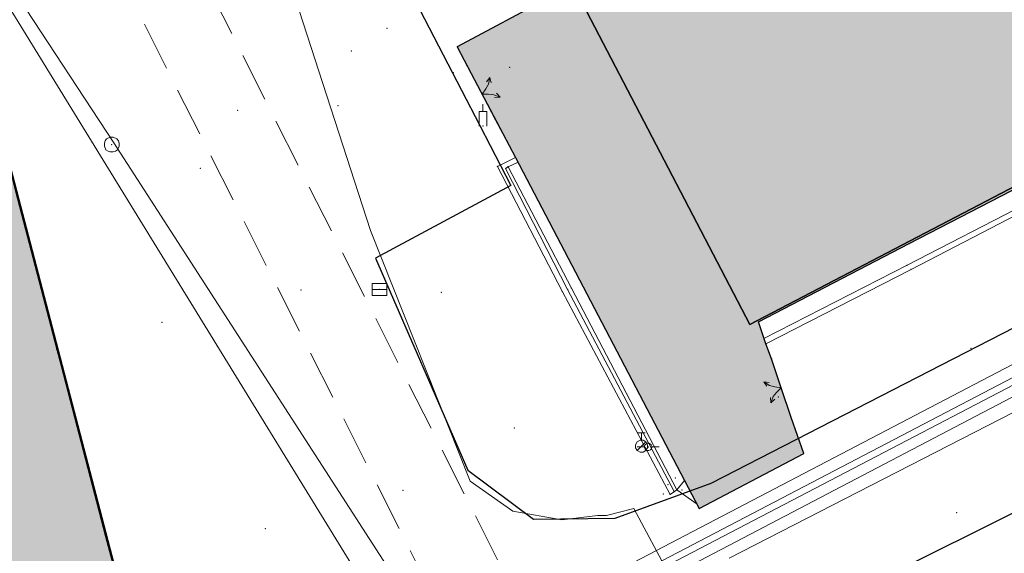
# Model space of a CAD drawing. Header units: metres. Extents: x -535942 to -530626, y -1087729 to -1086275.
# Tile 15 of 247: x -534389 to -534349, y -1087025 to -1087003. Entities that reach past the tile are written whole.
import ezdxf

# ---------------------------------------------------------------- set-up
doc = ezdxf.new("R2010")
doc.units = ezdxf.units.M
doc.linetypes.add('B_CARA_03', pattern=[3, 2, -1])
for name, color, linetype in [('18', 7, 'Continuous'), ('2', 7, 'Continuous'), ('6', 7, 'Continuous'), ('8', 7, 'Continuous'), ('_blok katastr', 7, 'Continuous'), ('_blok podklad SS', 7, 'Continuous'), ('_blok SS sítě', 7, 'Continuous'), ('_blok zaměření - nové', 7, 'Continuous'), ('AG_srafy SS budovy', 252, 'Continuous')]:
    doc.layers.add(name, color=color, linetype=linetype)
doc.layers.add('AG revizni oblacek', color=111, linetype='Continuous', plot=False)
for name, color, linetype, lineweight in [('AG voda chladící přívod', 120, 'HP_02_920CHVP', 13), ('AG voda chladící vratna', 120, 'HP_02_921CHVV', 13), ('AG_SS kanal_déšť', 251, 'G_POTR_626_PN', 13), ('AG_SS náhon', 251, 'B_CARA_03', 13), ('AG_SS osvětlení', 251, 'HP_04_VO', 13), ('AG_SS voda pitna', 251, 'G_POTR_616_PN', 13), ('AG_SS voda uzitkova', 251, 'G_POTR_617_PN', 13)]:
    doc.layers.add(name, color=color, linetype=linetype, lineweight=lineweight)
doc.layers.add('BT_hranice_budov', color=7, linetype='Continuous', lineweight=30, true_color=0x007f00)
doc.layers.add('BT_hranice_parcel', color=7, linetype='Continuous', true_color=0x007f00)
doc.styles.add('ROMANS', font='romans')
doc.styles.get("Standard").update_dxf_attribs({"font": 'ARIALN.TTF'})
doc.linetypes.add('G_POTR_616_PN', pattern='A,0.5,-1,2,-6.5,[2,hpfmlin.shx,S=1,R=0,X=0,Y=0],-6.5,2,-1,0.5', length=20)
doc.linetypes.add('G_POTR_617_PN', pattern='A,0.5,-1,2,-6.5,[1,hpfmlin.shx,S=1,R=0,X=0,Y=0],-6.5,2,-1,0.5', length=20)
doc.linetypes.add('G_POTR_626_PN', pattern='A,0.5,-1,2,-6.5,[8,hpfmlin.shx,S=1,R=0,X=0,Y=0],-6.5,2,-1,0.5', length=20)
doc.linetypes.add('HP_02_920CHVP', pattern='A,0.5,-1.2,-6.5,[3,hpfmlin.shx,S=1,R=0,X=0,Y=0],-0.8,["CHVP",Standard,S=1.7,R=0,X=3,Y=-0.8],-9,2,-1,0.5', length=21.5)
doc.linetypes.add('HP_02_921CHVV', pattern='A,0.5,-1.2,-6.5,[3,hpfmlin.shx,S=1,R=0,X=0,Y=0],-0.8,["CHVV",Standard,S=1.7,R=0,X=3,Y=-0.8],-9,2,-1,0.5', length=21.5)
doc.linetypes.add('HP_04_VO', pattern='A,0.5,-1,2,-5,[28,hpfmlin.shx,S=1,R=0,X=0,Y=0],-0.8,["VO",ROMANS,S=1.7,R=0,X=2.75,Y=-0.8],-7,2,-1,0.5', length=19.8)

# ---------------------------------------------------------------- blocks, each defined once
blk = doc.blocks.new('_KATASTR')
at = {"layer": 'BT_hranice_budov', "lineweight": -3}
blk.add_lwpolyline([(-534242.71, -1086955.35), (-534295.04, -1086982.7), (-534295.44, -1086981.89), (-534359.64, -1087015.44), (-534376.55, -1086982.96), (-534312.53, -1086949.61), (-534312.67, -1086949.34), (-534260.19, -1086922), (-534253.33, -1086935.11), (-534249.09, -1086943.21), (-534248.59, -1086944.16), (-534242.71, -1086955.35)], dxfattribs=at)
at = {"layer": 'BT_hranice_parcel', "lineweight": -3}
for points in [[(-534374.01, -1087000.81), (-534372.12, -1087004.46), (-534370.63, -1087007.33), (-534369.37, -1087009.77), (-534374.87, -1087012.73), (-534371.11, -1087021.37), (-534368.45, -1087023.36), (-534365.13, -1087023.32), (-534361.22, -1087021.89), (-534276.34, -1086978.24)], [(-534376.55, -1086982.96), (-534359.64, -1087015.44), (-534295.44, -1086981.89), (-534295.04, -1086982.7), (-534242.71, -1086955.35), (-534248.59, -1086944.16), (-534249.09, -1086943.21)], [(-534372.44, -1087039.42), (-534345.27, -1087029.92), (-534319.42, -1087016.42), (-534308.59, -1087010.25), (-534298.31, -1087003.53), (-534280.84, -1086991.01), (-534273.85, -1086983.9), (-534295.63, -1086995.26), (-534312.56, -1087004.68), (-534330.73, -1087014.05), (-534364.65, -1087030.93), (-534369.69, -1087037.15), (-534372.44, -1087039.42)], [(-534382.64, -1087036.52), (-534384.13, -1087030.43), (-534392.06, -1087000.05), (-534393.9, -1086992.9)]]:
    blk.add_lwpolyline(points, dxfattribs=at)
blk = doc.blocks.new('kanalizace SS')
at = {"layer": 'AG_SS kanal_déšť', "ltscale": 0.7}
blk.add_line((-534360.48, -1087024.95), (-534327.75, -1087008.13), dxfattribs=at)
blk = doc.blocks.new('náhon')
at = {"layer": 'AG_SS náhon'}
for p, q in [((-534365.852, -1087033.048), (-534381.925, -1087001.205)), ((-534368.501, -1087034.457), (-534384.633, -1087002.498))]:
    blk.add_line(p, q, dxfattribs=at)
blk = doc.blocks.new('ss pitná voda')
at = {"layer": 'AG_SS voda pitna', "ltscale": 0.7}
for p, q in [((-534398.918, -1086987.55), (-534385.52, -1087008.04)), ((-534385.52, -1087008.04), (-534370.1, -1087031.93))]:
    blk.add_line(p, q, dxfattribs=at)
blk = doc.blocks.new('ss prumyslová voda')
at = {"layer": 'AG voda chladící přívod', "color": 251, "lineweight": 13}
for points in [[(-534230.64, -1086927.97), (-534232.063, -1086929.003), (-534236.013, -1086949.563), (-534242.856, -1086961.561), (-534375.22, -1087030.798), (-534383.662, -1087027.603), (-534385.089, -1087027.887)], [(-534228.765, -1086932.2), (-534232.636, -1086934.267), (-534235.391, -1086949.063), (-534242.83, -1086962.464), (-534375.663, -1087031.85), (-534381.875, -1087048.253), (-534417.469, -1087065.847), (-534522.394, -1087094.497), (-534567.191, -1087105.996), (-534637.656, -1087123.005), (-534637.706, -1087136.313), (-534642.249, -1087137.58), (-534646.477, -1087121.058)]]:
    blk.add_lwpolyline(points, dxfattribs=at)
at = {"layer": 'AG voda chladící vratna', "color": 251, "lineweight": 13}
for points in [[(-534478.219, -1087102.922), (-534477.666, -1087102.752), (-534477.325, -1087102.284), (-534483.284, -1087083.999), (-534417.317, -1087066.303), (-534381.469, -1087048.608), (-534375.182, -1087032.129), (-534241.398, -1086962.004), (-534225.343, -1086944.043), (-534213.877, -1086938.385), (-534201.189, -1086914.918), (-534201.442, -1086914.416)], [(-534384.971, -1087028.357), (-534383.662, -1087028.06), (-534375.321, -1087031.381), (-534241.563, -1086961.434), (-534225.803, -1086944.001), (-534214.161, -1086937.933), (-534201.658, -1086914.834), (-534201.778, -1086914.586)]]:
    blk.add_lwpolyline(points, dxfattribs=at)
at = {"layer": 'AG_SS voda uzitkova', "ltscale": 0.7}
blk.add_line((-534392.676, -1086997.775), (-534371.341, -1087032.534), dxfattribs=at)
blk = doc.blocks.new('ss_vo')
at = {"layer": 'AG_SS osvětlení', "ltscale": 0.7}
for p, q in [((-534375.08144, -1087011.60905), (-534382.17897, -1086989.62353)), ((-534371.02617, -1087021.81452), (-534375.08144, -1087011.60905)), ((-534369.28286, -1087023.02861), (-534371.02617, -1087021.81452)), ((-534367.28838, -1087023.38798), (-534369.28286, -1087023.02861)), ((-534364.35954, -1087022.9208), (-534365.47357, -1087023.20829)), ((-534356.36363, -1087037.94233), (-534364.35954, -1087022.9208)), ((-534365.83294, -1087023.20829), (-534367.28838, -1087023.38798)), ((-534365.47357, -1087023.20829), (-534365.83294, -1087023.20829))]:
    blk.add_line(p, q, dxfattribs=at)
blk = doc.blocks.new('Z620')
at = {"color": 0, "lineweight": -2}
for p, q in [((-0.3, 0.06), (-0.27, 0.15)), ((-0.3, -0.06), (-0.3, 0.06)), ((-0.27, 0.15), (-0.21, 0.24)), ((-0.21, 0.24), (-0.06, 0.3)), ((-0.06, 0.3), (0.06, 0.3)), ((0.06, 0.3), (0.21, 0.24)), ((0.21, 0.24), (0.27, 0.15)), ((0.27, 0.15), (0.3, 0.06)), ((0.3, 0.06), (0.3, -0.06)), ((-0.24, -0.21), (-0.3, -0.06)), ((-0.15, -0.27), (-0.24, -0.21)), ((-0.06, -0.3), (-0.15, -0.27)), ((0.06, -0.3), (-0.06, -0.3)), ((0.15, -0.27), (0.06, -0.3)), ((0.24, -0.21), (0.15, -0.27)), ((0.3, -0.06), (0.24, -0.21))]:
    blk.add_line(p, q, dxfattribs=at)
blk = doc.blocks.new('Z38')
at = {"color": 0, "lineweight": -2}
for p, q in [((0.3, 0.24), (-0.3, 0.24)), ((-0.3, 0.24), (-0.3, -0.24)), ((-0.3, 0), (0.3, 0)), ((0.3, -0.24), (0.3, 0.24)), ((-0.3, -0.24), (0.3, -0.24))]:
    blk.add_line(p, q, dxfattribs=at)
blk = doc.blocks.new('Z58')
at = {"color": 0, "lineweight": -2}
for p, q in [((-0.45, 0.6), (-0.24, 0.42)), ((-0.45, 0.6), (-0.36, 0.39)), ((-0.45, 0.6), (-0.24, 0.54)), ((-0.24, 0.42), (-0.12, 0.24)), ((0.12, 0.24), (0.24, 0.42)), ((0.24, 0.42), (0.45, 0.6)), ((0.45, 0.6), (0.24, 0.54)), ((0.45, 0.6), (0.36, 0.39)), ((-0.12, 0.24), (0, 0)), ((0, 0), (0.12, 0.24))]:
    blk.add_line(p, q, dxfattribs=at)
blk = doc.blocks.new('Z20')
at = {"color": 0, "lineweight": -2}
for p, q in [((-0.45, 0), (-0.15, 0)), ((-0.15, 0.03), (-0.12, 0.09)), ((-0.15, -0.03), (-0.15, 0.03)), ((-0.12, 0.09), (-0.09, 0.12)), ((-0.09, 0.12), (-0.03, 0.15)), ((-0.03, 0.15), (0.03, 0.15)), ((0.03, 0.15), (0.09, 0.12)), ((0.09, 0.12), (0.12, 0.09)), ((0.12, 0.09), (0.15, 0.03)), ((0.15, 0.03), (0.15, -0.03)), ((0.15, 0), (0.45, 0)), ((-0.12, -0.09), (-0.15, -0.03)), ((-0.09, -0.12), (-0.12, -0.09)), ((-0.03, -0.15), (-0.09, -0.12)), ((0.03, -0.15), (-0.03, -0.15)), ((0.09, -0.12), (0.03, -0.15)), ((0.12, -0.09), (0.09, -0.12)), ((0.15, -0.03), (0.12, -0.09))]:
    blk.add_line(p, q, dxfattribs=at)
blk = doc.blocks.new('Z18')
at = {"color": 0, "lineweight": -2}
for p, q in [((-0.15, 0.54), (0.15, 0.54)), ((0, 0.24), (0, 0.54)), ((-0.24, 0.06), (-0.18, 0.18)), ((-0.24, -0.06), (-0.24, 0.06)), ((-0.18, 0.18), (-0.06, 0.24)), ((0.18, 0.18), (-0.18, -0.18)), ((-0.06, 0.24), (0.06, 0.24)), ((0.06, 0.24), (0.18, 0.18)), ((0.18, 0.18), (0.24, 0.06)), ((0.24, 0.06), (0.24, -0.06)), ((-0.18, -0.18), (-0.24, -0.06)), ((-0.06, -0.24), (-0.18, -0.18)), ((0.06, -0.24), (-0.06, -0.24)), ((0.18, -0.18), (0.06, -0.24)), ((0.24, -0.06), (0.18, -0.18))]:
    blk.add_line(p, q, dxfattribs=at)
blk = doc.blocks.new('Z412')
at = {"color": 0, "lineweight": -2}
for p, q in [((0, 0.6), (0, 0.9)), ((-0.15, 0), (-0.15, 0.6)), ((-0.15, 0.6), (0.15, 0.6)), ((0.15, 0.6), (0.15, 0))]:
    blk.add_line(p, q, dxfattribs=at)
blk = doc.blocks.new('Zaměření - zekan')
at = {"layer": 'AG_srafy SS budovy', "transparency": 33554602}
h = blk.add_hatch(color=256, dxfattribs=at)
h.dxf.hatch_style = 1
h.paths.add_polyline_path([(-534453.325, -1086966.969), (-534443.64, -1086964.47), (-534440.42, -1086963.61), (-534440.62, -1086962.77), (-534438.161, -1086962.135), (-534435.9, -1086961.56), (-534432.06, -1086960.58), (-534428.7, -1086959.69), (-534425.4, -1086958.85), (-534423.57, -1086958.39), (-534414.04, -1086955.97), (-534414.64, -1086953.75), (-534414.91, -1086952.73), (-534415.05, -1086952.24), (-534415.31, -1086951.23), (-534416.63, -1086946.34), (-534428.91, -1086949.44), (-534437.35, -1086951.61), (-534443.56, -1086953.24), (-534443.06, -1086955.13), (-534448.34, -1086956.52), (-534449.54, -1086956.83), (-534450.23, -1086957.02), (-534451.64, -1086957.39), (-534454.12, -1086958.04), (-534454.72, -1086958.19), (-534455.72, -1086958.46), (-534455.285, -1086960.065), (-534454.35, -1086963.34), (-534454.176, -1086963.958), (-534454.137, -1086964.098), (-534454.061, -1086964.37)])
h.paths.add_polyline_path([(-534449.11, -1086987.51), (-534445.794, -1086986.657), (-534443.94, -1086986.148), (-534443.968, -1086986.042), (-534442.31, -1086985.609), (-534441.179, -1086985.314), (-534431.78, -1086982.86), (-534426.34, -1086981.45), (-534426.27, -1086981.61), (-534423.234, -1086980.828), (-534421.037, -1086980.226), (-534414.29, -1086978.5), (-534410.17, -1086977.42), (-534409.67, -1086979.54), (-534407.98, -1086979.1), (-534405.71, -1086987.99), (-534405.64, -1086987.96), (-534405.57, -1086988.16), (-534405.509, -1086988.144), (-534404.631, -1086991.451), (-534404.368, -1086992.439), (-534403.734, -1086994.828), (-534403.627, -1086995.219), (-534399.381, -1086994.059), (-534393.93, -1086992.57), (-534392.974, -1086996.329), (-534392.378, -1086998.675), (-534391.96, -1087000.32), (-534391.274, -1087003.026), (-534389.51, -1087009.99), (-534387.84, -1087016.44), (-534385.756, -1087024.283), (-534384.58, -1087028.84), (-534384.22, -1087030.49), (-534394.01, -1087033.1), (-534393.06, -1087036.8), (-534392.78, -1087038.03)])
h.paths.add_polyline_path([(-534376.66, -1086982.86), (-534371.91, -1086992.08), (-534367.61, -1087000.29), (-534367.52, -1087000.44), (-534366.9, -1087001.62), (-534367.54, -1087001.98), (-534367.737, -1087002.086), (-534371.55, -1087004.13), (-534370.982, -1087005.221), (-534369.18, -1087008.63), (-534362.31, -1087021.78), (-534361.701, -1087022.93), (-534357.45, -1087020.68), (-534357.97, -1087019.22), (-534358.37, -1087018.01), (-534358.76, -1087016.83), (-534358.99, -1087016.22), (-534359.29, -1087015.33), (-534353.16, -1087012.14), (-534339.04, -1087004.84), (-534326.38, -1086998.22), (-534319.16, -1086994.47), (-534316.78, -1086998.99), (-534313.36, -1086997.22), (-534311.16, -1086996.07), (-534306.79, -1086993.79), (-534304.55, -1086992.63), (-534299.59, -1086990.04), (-534302, -1086985.39), (-534295.73, -1086982.11), (-534295.21, -1086982.98), (-534290.74, -1086980.63), (-534289.54, -1086982.76), (-534285.689, -1086980.559), (-534286.82, -1086978.58), (-534284.28, -1086977.22), (-534283.235, -1086976.681), (-534281.191, -1086975.648), (-534277.969, -1086973.961), (-534276.84, -1086973.37), (-534273.85, -1086971.79), (-534272.96, -1086971.31), (-534269.71, -1086969.61), (-534269.14, -1086969.31), (-534256.54, -1086962.76), (-534254.34, -1086961.61), (-534242.72, -1086955.58), (-534242.78, -1086955.43), (-534237.35, -1086952.6), (-534235.21, -1086949.4), (-534239.44, -1086941.34), (-534243.24, -1086941.25), (-534248.7, -1086944.11), (-534250.27, -1086941.13), (-534250.442, -1086940.78), (-534251.11, -1086939.54), (-534251.404, -1086938.86), (-534251.692, -1086938.244), (-534253.292, -1086935.242), (-534253.68, -1086934.506), (-534255.34, -1086931.42), (-534255.99, -1086930.13), (-534256.1, -1086929.92), (-534258.1, -1086926.1), (-534260.25, -1086921.97), (-534262.07, -1086922.92), (-534262.15, -1086922.98), (-534266.77, -1086925.44), (-534269.601, -1086926.909), (-534276.25, -1086930.36), (-534283.82, -1086934.31), (-534286.48, -1086935.71), (-534290.01, -1086937.545), (-534293.027, -1086939.097), (-534298.265, -1086941.82), (-534312.71, -1086949.33), (-534312.609, -1086949.519), (-534323.27, -1086955.1), (-534323.4, -1086955.17), (-534326.4, -1086956.7), (-534326.563, -1086956.785), (-534333.51, -1086960.401), (-534334.43, -1086960.88), (-534340.99, -1086964.26), (-534348.06, -1086967.99), (-534354.88, -1086971.555), (-534355.52, -1086971.89), (-534363.33, -1086975.94), (-534365.497, -1086977.064), (-534366.701, -1086977.688), (-534369.792, -1086979.291), (-534372.79, -1086980.846), (-534373.898, -1086981.423)])
h.paths.add_polyline_path([(-534225.31, -1086925.38), (-534227.21, -1086921.67), (-534228.94, -1086918.39), (-534222.95, -1086915.33), (-534223.49, -1086914.23), (-534224.055, -1086913.14), (-534224.584, -1086912.119), (-534225.22, -1086910.92), (-534225.33, -1086910.97), (-534229.4, -1086913.05), (-534232.81, -1086914.82), (-534233.83, -1086915.32), (-534235.03, -1086915.94), (-534238.81, -1086917.9), (-534236.52, -1086922.26), (-534234.28, -1086921.14), (-534233.59, -1086922.49), (-534231.31, -1086927.09), (-534227.3, -1086934.34), (-534227.79, -1086934.6), (-534227.68, -1086935.04), (-534229.402, -1086935.906), (-534227.63, -1086939.43), (-534226.47, -1086938.84), (-534217.79, -1086934.36), (-534219.631, -1086930.881), (-534221.853, -1086932.073), (-534224.064, -1086927.94)])
h.paths.add_polyline_path([(-534218.17, -1086907.24), (-534217.95, -1086907.68), (-534217.87, -1086907.62), (-534216.61, -1086910.03), (-534216.54, -1086910.155), (-534215.04, -1086913.13), (-534214.84, -1086913.49), (-534214.58, -1086913.36), (-534211.872, -1086911.912), (-534205.614, -1086908.665), (-534200.059, -1086905.833), (-534197.021, -1086904.268), (-534200.25, -1086898), (-534206.136, -1086901.043), (-534211.994, -1086904.075)])
h.paths.add_polyline_path([(-534204.81, -1086909.35), (-534204.26, -1086910.42), (-534206.72, -1086911.82), (-534204.65, -1086915.78), (-534198.56, -1086912.7), (-534200.8, -1086908.63), (-534203.55, -1086910.02), (-534204.07, -1086908.98)])
h.paths.add_polyline_path([(-534195.75, -1086896.47), (-534199.09, -1086898.18), (-534196.17, -1086903.85), (-534195.872, -1086903.697), (-534194.67, -1086903.07), (-534192.88, -1086902.14), (-534194.66, -1086898.61), (-534195.18, -1086897.6)])
h.paths.add_polyline_path([(-534084.41, -1086796.39), (-534085.46, -1086796.99), (-534086.03, -1086797.3), (-534089.99, -1086799.53), (-534091.27, -1086800.26), (-534090.926, -1086800.878), (-534105.36, -1086808.92), (-534099.72, -1086818.96), (-534099.63, -1086819.17), (-534085.25, -1086811.1), (-534085.18, -1086811.21), (-534081.15, -1086808.94), (-534081.954, -1086801.31), (-534084.05, -1086801.531), (-534080.645, -1086800.125), (-534082.403, -1086800.125)])
edge = h.paths.add_edge_path()
edge.add_arc((-534100.213, -1086794.682), 2.831, 0, 360)
h.paths.add_polyline_path([(-534099.94, -1086778.89), (-534103.97, -1086781.3), (-534100.2, -1086787.73), (-534099.26, -1086789.35), (-534095.15, -1086786.92)])
h.paths.add_polyline_path([(-534107.32, -1086754.82), (-534114.77, -1086759.06), (-534107.17, -1086772.4), (-534104.69, -1086771), (-534100.77, -1086768.78), (-534099.767, -1086768.215)])
h.paths.add_polyline_path([(-534117.45, -1086774.96), (-534116.11, -1086777.42), (-534114.41, -1086776.46), (-534113.26, -1086775.8), (-534111.02, -1086774.53), (-534109.715, -1086773.79), (-534109.3, -1086773.55), (-534110.665, -1086771.131)])
at = {"layer": '18', "color": 252, "lineweight": 15}
for p in [(-534374.41, -1087003.38), (-534371.55, -1087004.13), (-534375.86, -1087004.3), (-534371.14, -1087004.9), (-534369.41, -1087004.97), (-534371.71, -1087005.18), (-534376.4, -1087006.53), (-534380.48, -1087006.71), (-534370.5, -1087007.36), (-534369.99, -1087007.11), (-534385.6, -1087008.11), (-534369.18, -1087008.63), (-534369.91, -1087009), (-534369.48, -1087009.01), (-534369.07, -1087008.83), (-534382, -1087009.08), (-534369.58, -1087009.08), (-534353.16, -1087012.14), (-534353.25, -1087013.02), (-534353.09, -1087013.19), (-534377.9, -1087014.03), (-534374.71, -1087014.01), (-534372.2, -1087014.12), (-534367.27, -1087014.1), (-534367.06, -1087014.01), (-534366.9, -1087013.95), (-534383.55, -1087015.34), (-534359.29, -1087015.33), (-534359.07, -1087016), (-534358.99, -1087016.22), (-534387.84, -1087016.44), (-534350.65, -1087016.41), (-534358.76, -1087016.83), (-534358.48, -1087018.39), (-534357.97, -1087019.22), (-534369.22, -1087019.65), (-534364.05, -1087020.39), (-534363.78, -1087020.42), (-534357.45, -1087020.68), (-534362.67, -1087021.69), (-534362.31, -1087021.78), (-534373.76, -1087022.18), (-534362.98, -1087021.95), (-534362.72, -1087022.24), (-534362.61, -1087022.16), (-534362.4, -1087022.17), (-534363.17, -1087022.33), (-534362.89, -1087022.35), (-534361.79, -1087022.75), (-534361.7, -1087022.93), (-534351.23, -1087023.1), (-534379.36, -1087023.75), (-534385.85, -1087024.06)]:
    blk.add_point(p, dxfattribs=at)
at = {"layer": '2', "color": 251, "lineweight": 15}
for p, q in [((-534367.74, -1087002.08), (-534371.55, -1087004.13)), ((-534371.55, -1087004.13), (-534371.14, -1087004.9)), ((-534371.14, -1087004.9), (-534369.99, -1087007.11)), ((-534353.16, -1087012.14), (-534339.04, -1087004.84)), ((-534369.99, -1087007.11), (-534369.18, -1087008.63)), ((-534369.18, -1087008.63), (-534369.91, -1087009)), ((-534369.18, -1087008.63), (-534369.07, -1087008.83)), ((-534353.25, -1087013.02), (-534344.26, -1087008.37)), ((-534344.2, -1087008.58), (-534353.09, -1087013.19)), ((-534369.91, -1087009), (-534367.27, -1087014.1)), ((-534369.48, -1087009.01), (-534369.58, -1087009.08)), ((-534369.07, -1087008.83), (-534369.48, -1087009.01)), ((-534369.48, -1087009.01), (-534366.9, -1087013.95)), ((-534369.07, -1087008.83), (-534362.31, -1087021.78)), ((-534367.06, -1087014.01), (-534369.58, -1087009.08)), ((-534389.51, -1087009.99), (-534387.84, -1087016.44)), ((-534359.29, -1087015.33), (-534353.16, -1087012.14)), ((-534359.07, -1087016), (-534353.25, -1087013.02)), ((-534353.09, -1087013.19), (-534358.99, -1087016.22)), ((-534367.27, -1087014.1), (-534362.89, -1087022.35)), ((-534362.72, -1087022.24), (-534367.06, -1087014.01)), ((-534366.9, -1087013.95), (-534362.61, -1087022.16)), ((-534359.29, -1087015.33), (-534359.07, -1087016)), ((-534359.07, -1087016), (-534358.99, -1087016.22)), ((-534358.99, -1087016.22), (-534358.76, -1087016.83)), ((-534387.84, -1087016.44), (-534385.85, -1087024.06)), ((-534358.76, -1087016.83), (-534357.97, -1087019.22)), ((-534357.97, -1087019.22), (-534357.45, -1087020.68)), ((-534361.7, -1087022.93), (-534357.45, -1087020.68)), ((-534362.61, -1087022.16), (-534362.31, -1087021.78)), ((-534362.31, -1087021.78), (-534361.7, -1087022.93)), ((-534362.89, -1087022.35), (-534362.61, -1087022.16)), ((-534362.61, -1087022.16), (-534361.79, -1087022.75)), ((-534385.85, -1087024.06), (-534384.58, -1087028.84))]:
    blk.add_line(p, q, dxfattribs=at)
at = {"layer": 'AG revizni oblacek'}
for points in [[(-534367.737, -1087002.086), (-534371.55, -1087004.13), (-534370.982, -1087005.221), (-534369.18, -1087008.63), (-534362.31, -1087021.78), (-534361.701, -1087022.93), (-534357.45, -1087020.68), (-534357.97, -1087019.22), (-534358.37, -1087018.01), (-534358.76, -1087016.83), (-534358.99, -1087016.22), (-534359.29, -1087015.33), (-534353.16, -1087012.14), (-534339.04, -1087004.84)], [(-534421.037, -1086980.226), (-534414.29, -1086978.5), (-534410.17, -1086977.42), (-534409.67, -1086979.54), (-534407.98, -1086979.1), (-534405.71, -1086987.99), (-534405.64, -1086987.96), (-534405.57, -1086988.16), (-534405.509, -1086988.144), (-534404.631, -1086991.451), (-534404.368, -1086992.439), (-534403.734, -1086994.828), (-534403.627, -1086995.219), (-534399.381, -1086994.059), (-534393.93, -1086992.57), (-534392.974, -1086996.329), (-534392.378, -1086998.675), (-534391.96, -1087000.32), (-534391.274, -1087003.026), (-534389.51, -1087009.99), (-534387.84, -1087016.44), (-534385.756, -1087024.283), (-534384.58, -1087028.84)]]:
    blk.add_lwpolyline(points, dxfattribs=at)
at = {"layer": '2', "color": 252, "lineweight": 15}
for p, rotation in [((-534370.54, -1087006.06), 297.5445), ((-534358.37, -1087018.01), 108.2869)]:
    blk.add_blockref('Z58', p, dxfattribs=dict(at, rotation=rotation))
at = {"layer": '6', "color": 252, "lineweight": 15}
for name, p in [('Z18', (-534364.05, -1087020.39)), ('Z20', (-534363.78, -1087020.42))]:
    blk.add_blockref(name, p, dxfattribs=at)
at = {"layer": '8', "color": 252, "lineweight": 15}
for name, p in [('Z412', (-534370.5, -1087007.36)), ('Z620', (-534385.6, -1087008.11)), ('Z38', (-534374.71, -1087014.01))]:
    blk.add_blockref(name, p, dxfattribs=at)

msp = doc.modelspace()

# ---------------------------------------------------------------- block references
at = {"layer": '_blok katastr', "lineweight": -3}
msp.add_blockref('_KATASTR', (0, 0), dxfattribs=at)
at = {"layer": '_blok podklad SS'}
msp.add_blockref('náhon', (0, 0), dxfattribs=at)
at = {"layer": '_blok SS sítě'}
for name in ['kanalizace SS', 'ss_vo', 'ss pitná voda', 'ss prumyslová voda']:
    msp.add_blockref(name, (0, 0), dxfattribs=at)
at = {"layer": '_blok zaměření - nové', "linetype": 'ByBlock'}
msp.add_blockref('Zaměření - zekan', (0, 0), dxfattribs=at)

doc.saveas('drawing.dxf')
